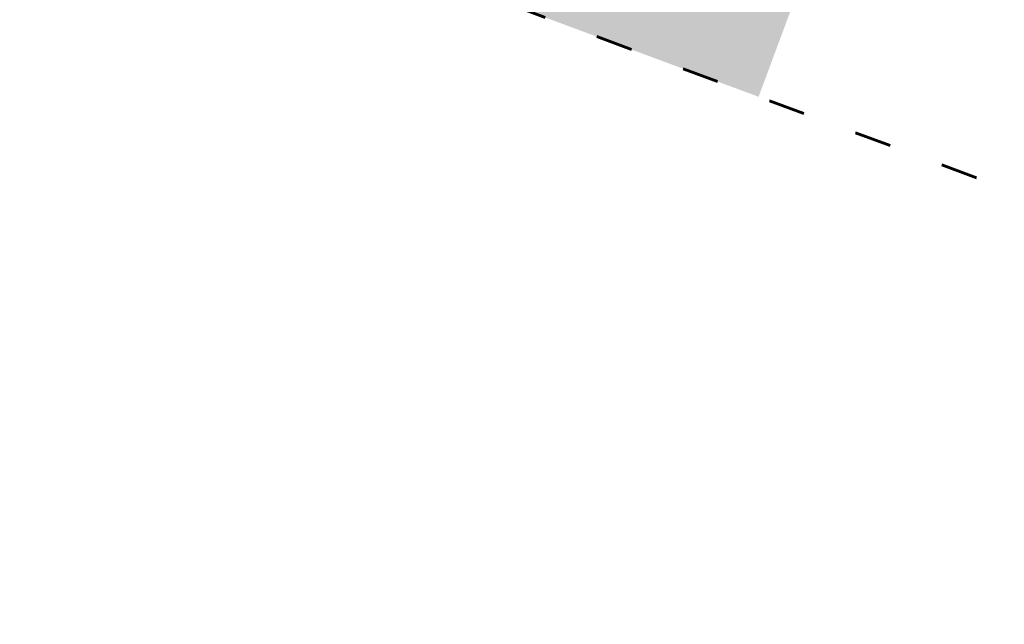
# Model space of a CAD drawing. Header units: millimetres. Extents: x 3129 to 3819, y 1527 to 1744.
# Tile 1 of 125: x 3171 to 3187, y 1650 to 1660. Entities that reach past the tile are written whole.
import ezdxf

# ---------------------------------------------------------------- set-up
doc = ezdxf.new("R2010")
doc.units = ezdxf.units.MM
doc.linetypes.add('ACAD_ISO03W100', pattern=[30, 12, -18])
doc.layers.get('0').update_dxf_attribs({"lineweight": 5})
doc.layers.add('1_poly', color=74, linetype='Continuous', lineweight=9)
doc.layers.add('granica', color=1, linetype='ACAD_ISO03W100', lineweight=35)
picture_1 = doc.add_image_def('image1.jpg', size_in_pixel=(9921, 7015))

msp = doc.modelspace()

# ---------------------------------------------------------------- hatches: boundary and pattern name
at = {"layer": '1_poly'}
h = msp.add_hatch(dxfattribs=at)
h.set_pattern_fill('GRASS', color=256, scale=0.02)
h.paths.add_polyline_path([(3216.168, 1662.1), (3213.885, 1655.956), (3208.592, 1657.923), (3205.685, 1650.098), (3192.215, 1655.103), (3194.428, 1661.059), (3184.842, 1664.621), (3182.629, 1658.665), (3177.18, 1660.69), (3175.789, 1672.158), (3177.404, 1676.505)])

# ---------------------------------------------------------------- linework, layer by layer
at = {"layer": 'granica', "lineweight": 60, "ltscale": 0.05}
msp.add_lwpolyline([(3226.13, 1666.818), (3226.13, 1666.818), (3177.513, 1684.301), (3171.567, 1667.638), (3177.18, 1660.69), (3218.677, 1645.27), (3222.063, 1654.115), (3226.13, 1666.818)], close=True, dxfattribs=at)

# ---------------------------------------------------------------- pictures from other files: only their frames are drawn
image = msp.add_image(picture_1, insert=(3128.661, 1737.499), size_in_units=(210.236, 148.655), rotation=-90, dxfattribs=dict(fade=43))
image.dxf.flags = 7

doc.saveas('drawing.dxf')
